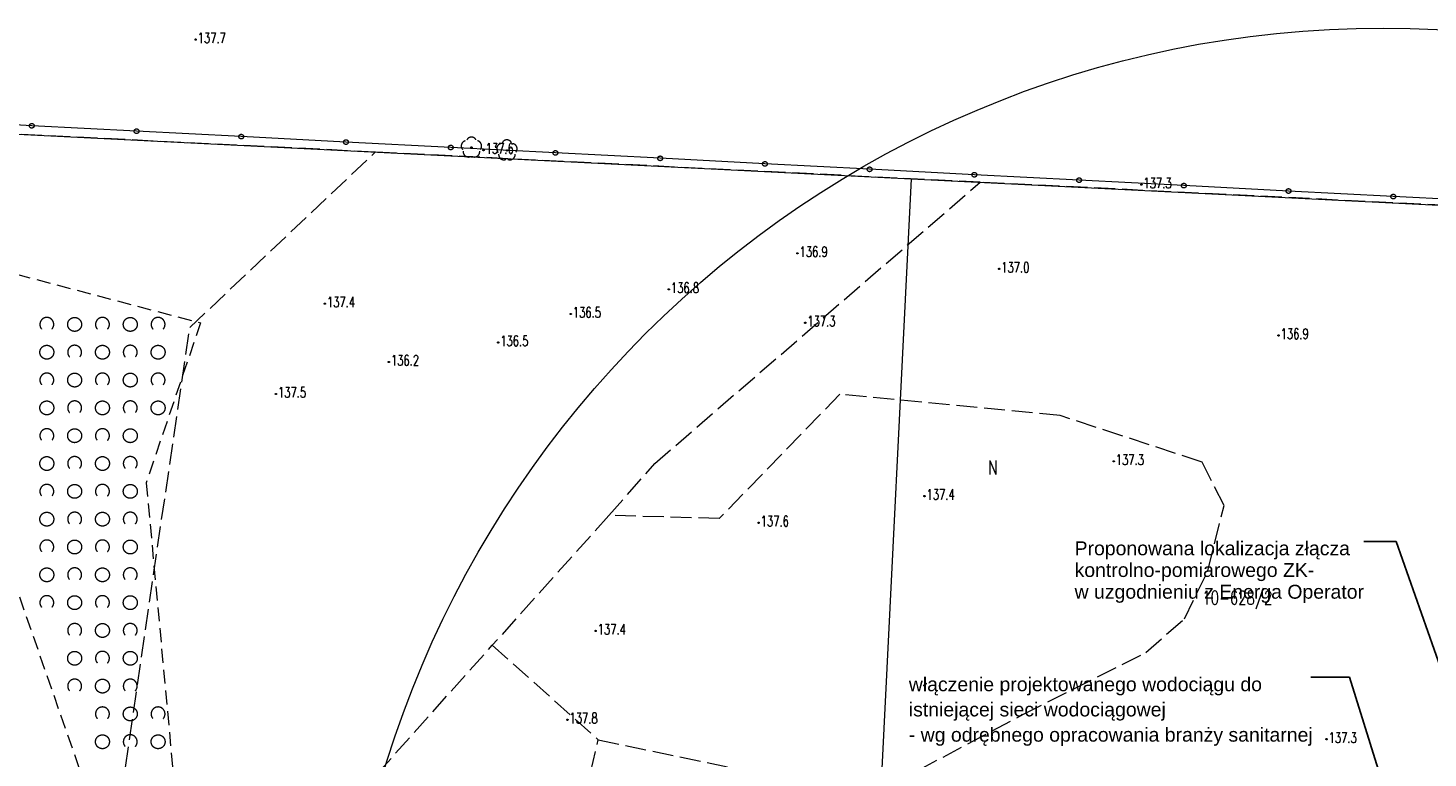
# Model space of a CAD drawing. Header units: centimetres. Extents: x -29333 to 403204, y -464147 to 16641.
# Tile 106 of 134: x 57042 to 67107, y -7053 to -1805. Entities that reach past the tile are written whole.
import ezdxf
from ezdxf.xclip import XClip

# ---------------------------------------------------------------- set-up
doc = ezdxf.new("R2010")
doc.units = ezdxf.units.CM
doc.header["$MEASUREMENT"] = 0
doc.header["$XCLIPFRAME"] = 0
doc.linetypes.add('1_OTZK', pattern=[150, 100, -50])
doc.linetypes.add('EGKK', pattern=[200, 150, -50])
for name, color, linetype in [('2010 Mlawa_628_1_mdcp_plus_zakres obcięta_13_Dzialki', 7, 'Continuous'), ('2010 Mlawa_628_1_mdcp_plus_zakres obcięta_13_Kontury', 7, 'Continuous'), ('2010 Mlawa_628_1_mdcp_plus_zakres obcięta_13_Numery_dzialek', 7, 'Continuous'), ('2010 Mlawa_628_1_mdcp_plus_zakres obcięta_13_Numery_konturow', 7, 'Continuous'), ('2010 Mlawa_628_1_mdcp_plus_zakres obcięta_13_OTO_L_0', 7, 'Continuous'), ('2010 Mlawa_628_1_mdcp_plus_zakres obcięta_13_OTR_T_1', 7, 'Continuous'), ('2010 Mlawa_628_1_mdcp_plus_zakres obcięta_13_OTZ_L_1', 7, 'Continuous'), ('2010 Mlawa_628_1_mdcp_plus_zakres obcięta_13_OTZ_T_0', 7, 'Continuous'), ('MAPA MDCP', 7, 'Continuous'), ('PZT NOWE PAB', 7, 'Continuous')]:
    doc.layers.add(name, color=color, linetype=linetype)
doc.styles.add('GENERATED_STYLE_1', font='arial.ttf')
doc.styles.add('GENERATED_STYLE_2', font='Simplex.shx')
doc.dimstyles.new('GENERATED_STYLE__6', dxfattribs={"dimtxt": 0.18, "dimasz": 145.92, "dimexe": 0.18, "dimexo": 0.0625, "dimgap": 0.09, "dimtad": 0, "dimtih": 1, "dimtoh": 1, "dimdec": 4, "dimzin": 0, "dimdsep": 46, "dimcen": 0.09, "dimadec": 0, "dimazin": 0, "dimtfac": 1, "dimtdec": 4, "dimtmove": 0, "dimatfit": 3, "dimldrblk": 'ARROWHEAD_5', "dimfxl": 1, "dimtolj": 1, "dimtzin": 0, "dimarcsym": 0})

# ---------------------------------------------------------------- blocks, each defined once
blk = doc.blocks.new('Rysunek_4_13', base_point=(-745725621, -588524063))
at = {"layer": '2010 Mlawa_628_1_mdcp_plus_zakres obcięta_13_Dzialki', "color": 7, "linetype": 'Continuous', "lineweight": 18}
for p, q in [((54794, -2461), (63391, -2889)), ((63391, -2889), (63158, -7583)), ((63391, -2889), (70651, -3250))]:
    blk.add_line(p, q, dxfattribs=at)
at = {"layer": '2010 Mlawa_628_1_mdcp_plus_zakres obcięta_13_Kontury', "color": 3, "linetype": 'EGKK', "lineweight": 18}
for p, q in [((59539, -2697), (54794, -2461)), ((58205, -3958), (59539, -2697)), ((63887, -2914), (59539, -2697)), ((61548, -4936), (63887, -2914)), ((70651, -3250), (63887, -2914)), ((57655, -7714), (58205, -3958)), ((62879, -4438), (62012, -5331)), ((64463, -4591), (62879, -4438)), ((65483, -4925), (64463, -4591)), ((65641, -5238), (65483, -4925)), ((61219, -5309), (61548, -4936)), ((61219, -5309), (60380, -6242)), ((62012, -5331), (61219, -5309)), ((65524, -5707), (65641, -5238)), ((65356, -6052), (65524, -5707)), ((65078, -6295), (65356, -6052)), ((56884, -10148), (60380, -6242)), ((60380, -6242), (61142, -6922)), ((64195, -6740), (65078, -6295)), ((63092, -7328), (64195, -6740)), ((59486, -13965), (61142, -6922)), ((61142, -6922), (63092, -7328))]:
    blk.add_line(p, q, dxfattribs=at)
at = {"layer": '2010 Mlawa_628_1_mdcp_plus_zakres obcięta_13_OTO_L_0', "color": 7, "linetype": 'Continuous', "lineweight": 18}
for p, q in [((57069, -2508), (56316, -2468)), ((57822, -2547), (57069, -2508)), ((58575, -2586), (57822, -2547)), ((59328, -2625), (58575, -2586)), ((60081, -2664), (59328, -2625)), ((60834, -2703), (60081, -2664)), ((61587, -2742), (60834, -2703)), ((62340, -2782), (61587, -2742)), ((63093, -2821), (62340, -2782)), ((63846, -2860), (63093, -2821)), ((64599, -2899), (63846, -2860)), ((65352, -2938), (64599, -2899)), ((66105, -2977), (65352, -2938)), ((66858, -3017), (66105, -2977)), ((67611, -3056), (66858, -3017))]:
    blk.add_line(p, q, dxfattribs=at)
for centre in [(57069, -2508), (57822, -2547), (58575, -2586), (59328, -2625), (60081, -2664), (60834, -2703), (61587, -2742), (62340, -2782), (63093, -2821), (63846, -2860), (64599, -2899), (65352, -2938), (66105, -2977), (66858, -3017)]:
    blk.add_circle(centre, 17, dxfattribs=at)
at = {"layer": '2010 Mlawa_628_1_mdcp_plus_zakres obcięta_13_OTR_T_1', "color": 7, "linetype": 'Continuous', "lineweight": 18}
for centre in [(58247, -1888), (60317, -2683), (65047, -2931), (62574, -3425), (64024, -3537), (61649, -3684), (59176, -3787), (60944, -3861), (62630, -3924), (66033, -4015), (60422, -4066), (59636, -4206), (58824, -4436), (64848, -4920), (63487, -5170), (62295, -5362), (61123, -6139), (60920, -6778), (66378, -6918)]:
    blk.add_circle(centre, 4.5, dxfattribs=at)
at = {"layer": '2010 Mlawa_628_1_mdcp_plus_zakres obcięta_13_OTZ_L_1', "color": 7, "linetype": '1_OTZK', "lineweight": 18}
for p, q in [((56089, -3345), (58077, -9036)), ((56089, -3345), (58282, -3924)), ((58282, -3924), (57892, -5074)), ((57892, -5074), (58172, -8095))]:
    blk.add_line(p, q, dxfattribs=at)
at = {"layer": '2010 Mlawa_628_1_mdcp_plus_zakres obcięta_13_OTZ_L_1', "color": 7, "linetype": 'Continuous', "lineweight": 18}
for centre in [(57377, -3936), (57777, -3936), (57177, -4136), (57177, -4136), (57577, -4136), (57577, -4136), (57977, -4136), (57377, -4336), (57377, -4336), (57777, -4336), (57777, -4336), (57177, -4536), (57177, -4536), (57577, -4536), (57577, -4536), (57977, -4536), (57377, -4736), (57377, -4736), (57777, -4736), (57177, -4936), (57177, -4936), (57577, -4936), (57577, -4936), (57377, -5136), (57377, -5136), (57777, -5136), (57177, -5336), (57177, -5336), (57577, -5336), (57577, -5336), (57377, -5536), (57377, -5536), (57777, -5536), (57177, -5736), (57577, -5736), (57577, -5736), (57377, -5936), (57377, -5936), (57777, -5936), (57577, -6136), (57577, -6136), (57377, -6336), (57777, -6336), (57577, -6536), (57577, -6536), (57777, -6736), (57777, -6736), (57577, -6936), (57977, -6936)]:
    blk.add_circle(centre, 50, dxfattribs=at)
for centre, start, end in [((57177, -3936), 318.5904, 221.4096), ((57577, -3936), 318.5904, 221.4096), ((57977, -3936), 318.5904, 221.4096), ((57377, -4136), 318.7031, 221.2969), ((57377, -4136), 318.5904, 221.4096), ((57777, -4136), 318.7031, 221.2969), ((57777, -4136), 318.5904, 221.4096), ((57177, -4336), 318.5904, 221.4096), ((57177, -4336), 318.7031, 221.2969), ((57577, -4336), 318.5904, 221.4096), ((57577, -4336), 318.7031, 221.2969), ((57977, -4336), 318.5904, 221.4096), ((57377, -4536), 318.7031, 221.2969), ((57377, -4536), 318.5904, 221.4096), ((57777, -4536), 318.7031, 221.2969), ((57777, -4536), 318.5904, 221.4096), ((57177, -4736), 318.5904, 221.4096), ((57177, -4736), 318.7031, 221.2969), ((57577, -4736), 318.5904, 221.4096), ((57577, -4736), 318.7031, 221.2969), ((57377, -4936), 318.7031, 221.2969), ((57377, -4936), 318.5904, 221.4096), ((57777, -4936), 318.5904, 221.4096), ((57177, -5136), 318.5904, 221.4096), ((57177, -5136), 318.7031, 221.2969), ((57577, -5136), 318.5904, 221.4096), ((57577, -5136), 318.7031, 221.2969), ((57377, -5336), 318.7031, 221.2969), ((57377, -5336), 318.5904, 221.4096), ((57777, -5336), 318.5904, 221.4096), ((57177, -5536), 318.7031, 221.2969), ((57577, -5536), 318.5904, 221.4096), ((57577, -5536), 318.7031, 221.2969), ((57377, -5736), 318.7031, 221.2969), ((57377, -5736), 318.5904, 221.4096), ((57777, -5736), 318.5904, 221.4096), ((57177, -5936), 318.7031, 221.2969), ((57577, -5936), 318.5904, 221.4096), ((57577, -5936), 318.7031, 221.2969), ((57377, -6136), 318.7031, 221.2969), ((57777, -6136), 318.5904, 221.4096), ((57577, -6336), 318.5904, 221.4096), ((57577, -6336), 318.7031, 221.2969), ((57377, -6536), 318.7031, 221.2969), ((57777, -6536), 318.5904, 221.4096), ((57577, -6736), 318.7031, 221.2969), ((57977, -6736), 318.5904, 221.4096), ((57777, -6936), 318.7031, 221.2969), ((57777, -6936), 318.5904, 221.4096)]:
    blk.add_arc(centre, 50, start, end, dxfattribs=at)
at = {"layer": '2010 Mlawa_628_1_mdcp_plus_zakres obcięta_13_OTZ_T_0', "color": 94, "linetype": 'Continuous', "lineweight": 18}
for centre in [(60230, -2664), (60485, -2685)]:
    blk.add_circle(centre, 4.5, dxfattribs=at)
for centre, start, end in [((60194, -2653), 102.1445, 221.86), ((60230, -2627), 30.1401, 149.8599), ((60266, -2653), 318.14, 77.8555), ((60485, -2647), 30.1401, 149.8599), ((60208, -2695), 174.1482, 293.8542), ((60252, -2695), 246.1458, 5.8518), ((60449, -2673), 102.1445, 221.86), ((60463, -2715), 174.1482, 293.8542), ((60507, -2715), 246.1458, 5.8518), ((60521, -2673), 318.14, 77.8555)]:
    blk.add_arc(centre, 37.5, start, end, dxfattribs=at)
at = {"layer": '2010 Mlawa_628_1_mdcp_plus_zakres obcięta_13_Numery_dzialek', "color": 7, "linetype": 'Continuous', "lineweight": 18, "insert": (65485, -5917), "char_height": 100, "attachment_point": 4, "style": 'GENERATED_STYLE_2'}
blk.add_mtext('\\A1;{\\W0.700000x;\\pql;\\FSimplex.shx;10-628/2}', dxfattribs=at)
at = {"layer": '2010 Mlawa_628_1_mdcp_plus_zakres obcięta_13_Numery_konturow', "color": 3, "linetype": 'Continuous', "lineweight": 18, "insert": (63946, -4915), "char_height": 100, "attachment_point": 1, "style": 'GENERATED_STYLE_2'}
blk.add_mtext('\\A1;{\\W0.700000x;\\pql;\\FSimplex.shx;N}', dxfattribs=at)
at = {"layer": '2010 Mlawa_628_1_mdcp_plus_zakres obcięta_13_OTR_T_1', "color": 7, "linetype": 'Continuous', "lineweight": 18, "char_height": 75, "attachment_point": 7, "style": 'GENERATED_STYLE_2'}
for s, insert in [('\\A1;{\\W0.700000x;\\pql;\\FSimplex.shx;137.7}', (58262, -1914)), ('\\A1;{\\W0.700000x;\\pql;\\FSimplex.shx;137.6}', (60332, -2709)), ('\\A1;{\\W0.700000x;\\pql;\\FSimplex.shx;137.3}', (65062, -2957)), ('\\A1;{\\W0.700000x;\\pql;\\FSimplex.shx;136.9}', (62589, -3451)), ('\\A1;{\\W0.700000x;\\pql;\\FSimplex.shx;137.0}', (64039, -3563)), ('\\A1;{\\W0.700000x;\\pql;\\FSimplex.shx;136.8}', (61664, -3710)), ('\\A1;{\\W0.700000x;\\pql;\\FSimplex.shx;137.4}', (59191, -3813)), ('\\A1;{\\W0.700000x;\\pql;\\FSimplex.shx;136.5}', (60959, -3887)), ('\\A1;{\\W0.700000x;\\pql;\\FSimplex.shx;137.3}', (62645, -3950)), ('\\A1;{\\W0.700000x;\\pql;\\FSimplex.shx;136.5}', (60437, -4092)), ('\\A1;{\\W0.700000x;\\pql;\\FSimplex.shx;136.9}', (66048, -4041)), ('\\A1;{\\W0.700000x;\\pql;\\FSimplex.shx;136.2}', (59651, -4232)), ('\\A1;{\\W0.700000x;\\pql;\\FSimplex.shx;137.5}', (58839, -4462)), ('\\A1;{\\W0.700000x;\\pql;\\FSimplex.shx;137.3}', (64863, -4946)), ('\\A1;{\\W0.700000x;\\pql;\\FSimplex.shx;137.4}', (63502, -5196)), ('\\A1;{\\W0.700000x;\\pql;\\FSimplex.shx;137.6}', (62310, -5388)), ('\\A1;{\\W0.700000x;\\pql;\\FSimplex.shx;137.4}', (61138, -6165)), ('\\A1;{\\W0.700000x;\\pql;\\FSimplex.shx;137.8}', (60935, -6804)), ('\\A1;{\\W0.700000x;\\pql;\\FSimplex.shx;137.3}', (66393, -6944))]:
    blk.add_mtext(s, dxfattribs=dict(at, insert=insert))
blk = doc.blocks.new('ARROWHEAD_5')
at = {"linetype": 'Continuous', "lineweight": 0}
blk.add_hatch(color=0, dxfattribs=at).paths.add_polyline_path([(-1, 0.2679), (0, 0), (-1, -0.2679)])
at = {"color": 0, "linetype": 'Continuous', "lineweight": 0}
blk.add_line((0, 0), (-1, 0), dxfattribs=at)

msp = doc.modelspace()

# ---------------------------------------------------------------- linework, layer by layer
at = {"layer": 'PZT NOWE PAB', "color": 1, "linetype": 'Continuous', "lineweight": 13}
msp.add_circle((66785.2, -9305.3), 7500, dxfattribs=at)

# ---------------------------------------------------------------- block references
at = {"layer": 'MAPA MDCP', "color": 151, "linetype": 'Continuous', "lineweight": 13, "true_color": 0x80c2ff}
ref = msp.add_blockref('Rysunek_4_13', (-745725621.2, -588524063.1), dxfattribs=at)
XClip(ref).set_block_clipping_path([(51157.1316538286, -19056.0251476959), (81475.159538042, -19056.0251476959), (81475.1595380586, -2291.2859517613), (80094.3925547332, -2197.1288595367), (79656.9077541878, 2708.9656158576), (81475.1595380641, 3294.6233514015), (81475.1595380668, 5995.166576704), (79391.2894918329, 5995.1665766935), (79236.5670289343, 4736.0914165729), (78168.8180721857, 4617.3317406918), (77590.5687296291, 5995.1665766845), (53235.899278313, 5995.1665765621), (53338.1891512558, 5713.3646833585), (52818.3323959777, 5714.3082139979), (52685.4063431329, 5995.1665765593), (51157.1316537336, 5995.1665765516)])

# ---------------------------------------------------------------- texts
at = {"layer": 'PZT NOWE PAB', "color": 7, "linetype": 'Continuous', "lineweight": 13, "insert": (64566.4, -5495.4), "char_height": 100, "attachment_point": 1, "line_spacing_factor": 0.936675, "style": 'GENERATED_STYLE_1'}
msp.add_mtext('\\A1;{\\pql;\\fArial|b0|i0|c238|p38;Proponowana lokalizacja złącza \\P\\pql;\\fArial|b0|i0|c238|p38;kontrolno-pomiarowego ZK- \\P\\pql;\\fArial|b0|i0|c238|p38;w uzgodnieniu z Energa Operator}', dxfattribs=at)
at = {"layer": 'PZT NOWE PAB', "color": 7, "linetype": 'Continuous', "lineweight": 13, "insert": (63374.5, -6472.7), "char_height": 100, "width": 2890.391, "attachment_point": 1, "line_spacing_factor": 1.087727, "style": 'GENERATED_STYLE_1'}
msp.add_mtext('\\A1;{\\pql;\\fArial|b0|i0|c238|p38;włączenie projektowanego wodociągu do istniejącej sieci wodociągowej \\P\\pql;\\fArial|b0|i0|c238|p38;- wg odrębnego opracowania branży sanitarnej}', dxfattribs=at)

# ---------------------------------------------------------------- leaders
at = {"layer": 'PZT NOWE PAB', "color": 7, "linetype": 'Continuous', "lineweight": 13, "annotation_type": 0, "has_hookline": 1, "hookline_direction": 1}
for points, text_width in [([(67924.6, -8480.3), (66879.4, -5495.4), (66647.2, -5495.4)], 2082.7), ([(67264.3, -8776.4), (66542.7, -6472.7), (66265, -6472.7)], 2534)]:
    msp.add_leader(points, dimstyle='GENERATED_STYLE__6', dxfattribs=dict(at, text_width=text_width))

doc.saveas('drawing.dxf')
